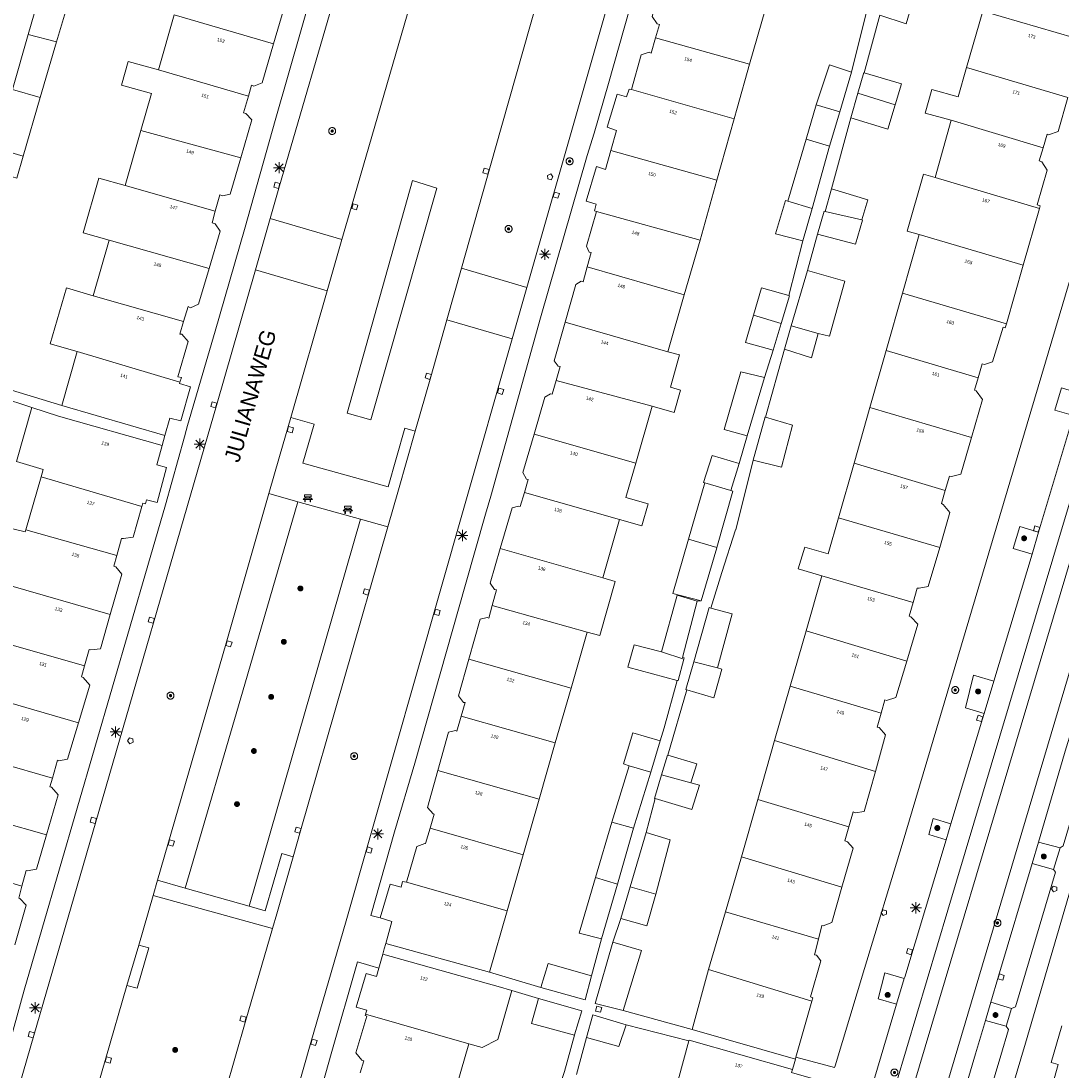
# Model space of a CAD drawing. Header units: metres. Extents: x 135779 to 137489, y 452643 to 455118.
# Tile 50 of 256: x 136502 to 136595, y 452871 to 452965. Entities that reach past the tile are written whole.
import ezdxf
from ezdxf.enums import TextEntityAlignment as Align

# ---------------------------------------------------------------- set-up
doc = ezdxf.new("R2010")
doc.units = ezdxf.units.M
for name, color, linetype, lineweight in [('KTop_BTD_Groenvoorziening', 62, 'Continuous', 13), ('KTop_BTD_Groenvoorziening_gras- en kruidachtigen', 62, 'Continuous', 13), ('KTop_NAR_Huisnummer (t)', 7, 'Continuous', 13), ('KTop_NAR_Huisnummer tijdelijk (t)', 7, 'Continuous', 13), ('KTop_OBW_Overig Plus', 1, 'Continuous', 13), ('KTop_ORL_Weg_Straatnaam (t)', 7, 'Continuous', 13), ('KTop_OTD_Open verharding', 15, 'Continuous', 13), ('KTop_PAL_Lichtmast', 40, 'Continuous', 13), ('KTop_PND_Grondvlaksituatie van BAG-pand [tachy]', 1, 'Continuous', 13), ('KTop_PND_Pandscheiding', 40, 'Continuous', 13), ('KTop_PUT_Brandkraan of -put', 1, 'Continuous', 13), ('KTop_PUT_Inspectie- of rioolput', 15, 'Continuous', 13), ('KTop_PUT_Kolk', 15, 'Continuous', 13), ('KTop_STM_Bank', 40, 'Continuous', 13), ('KTop_VGO_Boom', 92, 'Continuous', 13), ('KTop_WGD_Parkeervlak', 251, 'Continuous', 13), ('KTop_WGD_Rijbaan_Lokale weg', 251, 'Continuous', 13), ('KTop_WGD_Rijbaan_Lokale weg_fietsstrook', 40, 'Continuous', 13), ('KTop_WGD_Rijbaan_Lokale weg_verkeersdrempel', 40, 'Continuous', 13), ('KTop_WGD_Voetpad', 251, 'Continuous', 13), ('KTop_WGD_Voetpad_achterpad', 251, 'Continuous', 13)]:
    doc.layers.add(name, color=color, linetype=linetype, lineweight=lineweight)
doc.styles.add('Style-ROVU', font='ROVU.shx')
doc.styles.add('Style-ROVUCURSIEF', font='ROVUCURSIEF.shx')

# ---------------------------------------------------------------- blocks, each defined once
blk = doc.blocks.new('PAL_Lichtmast')
at = {"layer": 'KTop_PAL_Lichtmast'}
for p, q in [((-0.354, -0.354), (0.354, 0.354)), ((0.354, -0.354), (-0.354, 0.354)), ((0, -0.5), (0, 0.5)), ((-0.5, 0), (0.5, 0))]:
    blk.add_line(p, q, dxfattribs=at)
blk = doc.blocks.new('PUT_Brandkraan_of_-put')
at = {"layer": 'KTop_PUT_Brandkraan of -put'}
for p, q in [((-0.25, 0.034), (0, 0.25)), ((-0.158, -0.25), (-0.25, 0.034)), ((0, 0.25), (0.25, 0.033)), ((0.25, 0.033), (0.158, -0.25)), ((0.158, -0.25), (-0.158, -0.25))]:
    blk.add_line(p, q, dxfattribs=at)
blk = doc.blocks.new('PUT_Inspectie-_of_rioolput')
at = {"layer": 'KTop_PUT_Inspectie- of rioolput', "flags": 128}
for points in [[(0.31, 0), (0.308, 0.032), (0.303, 0.064), (0.294, 0.095), (0.283, 0.126), (0.268, 0.155), (0.25, 0.182), (0.23, 0.207), (0.207, 0.23), (0.182, 0.25), (0.154, 0.268), (0.126, 0.283), (0.095, 0.294), (0.064, 0.303), (0.032, 0.308), (0, 0.309), (-0.032, 0.308), (-0.064, 0.303), (-0.096, 0.294), (-0.126, 0.283), (-0.155, 0.268), (-0.182, 0.25), (-0.207, 0.23), (-0.23, 0.207), (-0.25, 0.182), (-0.268, 0.154), (-0.283, 0.126), (-0.294, 0.095), (-0.303, 0.064), (-0.308, 0.032), (-0.309, 0), (-0.308, -0.032), (-0.303, -0.064), (-0.294, -0.096), (-0.283, -0.126), (-0.268, -0.155), (-0.25, -0.182), (-0.23, -0.207), (-0.207, -0.23), (-0.182, -0.25), (-0.155, -0.268), (-0.126, -0.283), (-0.096, -0.294), (-0.064, -0.303), (-0.032, -0.308), (0, -0.309), (0.032, -0.308), (0.064, -0.303), (0.095, -0.294), (0.126, -0.283), (0.155, -0.268), (0.182, -0.25), (0.207, -0.23), (0.23, -0.207), (0.25, -0.182), (0.268, -0.155), (0.283, -0.126), (0.294, -0.096), (0.303, -0.064), (0.308, -0.032), (0.31, 0)], [(0.095, 0), (0.094, 0.009), (0.092, 0.019), (0.09, 0.029), (0.086, 0.038), (0.082, 0.047), (0.076, 0.055), (0.07, 0.063), (0.063, 0.07), (0.055, 0.076), (0.047, 0.082), (0.038, 0.086), (0.029, 0.09), (0.019, 0.092), (0.009, 0.094), (0, 0.094), (-0.01, 0.094), (-0.02, 0.092), (-0.029, 0.09), (-0.039, 0.086), (-0.048, 0.082), (-0.056, 0.076), (-0.064, 0.07), (-0.071, 0.063), (-0.077, 0.055), (-0.082, 0.047), (-0.087, 0.038), (-0.09, 0.029), (-0.093, 0.019), (-0.094, 0.009), (-0.095, 0), (-0.094, -0.01), (-0.093, -0.02), (-0.09, -0.029), (-0.087, -0.039), (-0.082, -0.048), (-0.077, -0.056), (-0.071, -0.064), (-0.064, -0.071), (-0.056, -0.077), (-0.047, -0.082), (-0.039, -0.087), (-0.029, -0.09), (-0.02, -0.093), (-0.01, -0.094), (0, -0.095), (0.009, -0.094), (0.019, -0.093), (0.029, -0.09), (0.038, -0.087), (0.047, -0.082), (0.055, -0.077), (0.063, -0.071), (0.07, -0.064), (0.076, -0.056), (0.082, -0.047), (0.086, -0.039), (0.09, -0.029), (0.092, -0.02), (0.094, -0.01), (0.095, 0)], [(0.035, 0), (0.034, 0.003), (0.034, 0.007), (0.033, 0.01), (0.031, 0.014), (0.03, 0.017), (0.028, 0.02), (0.026, 0.023), (0.023, 0.026), (0.02, 0.028), (0.017, 0.03), (0.014, 0.031), (0.01, 0.033), (0.007, 0.034), (0.003, 0.034), (0, 0.034), (-0.004, 0.034), (-0.007, 0.034), (-0.011, 0.033), (-0.014, 0.031), (-0.018, 0.03), (-0.021, 0.028), (-0.023, 0.026), (-0.026, 0.023), (-0.028, 0.02), (-0.03, 0.017), (-0.032, 0.014), (-0.033, 0.01), (-0.034, 0.007), (-0.035, 0.003), (-0.035, 0), (-0.035, -0.004), (-0.034, -0.007), (-0.033, -0.011), (-0.032, -0.014), (-0.03, -0.018), (-0.028, -0.021), (-0.026, -0.023), (-0.023, -0.026), (-0.021, -0.028), (-0.017, -0.03), (-0.014, -0.032), (-0.011, -0.033), (-0.007, -0.034), (-0.004, -0.035), (0, -0.035), (0.003, -0.035), (0.007, -0.034), (0.01, -0.033), (0.014, -0.032), (0.017, -0.03), (0.02, -0.028), (0.023, -0.026), (0.026, -0.023), (0.028, -0.021), (0.03, -0.017), (0.031, -0.014), (0.033, -0.011), (0.034, -0.007), (0.034, -0.004), (0.035, 0)], [(0.01, 0.02), (0.007, 0.02), (0.005, 0.021), (0.003, 0.022), (0.001, 0.022), (-0.001, 0.022), (-0.004, 0.022), (-0.006, 0.021), (-0.008, 0.02), (-0.01, 0.019), (-0.012, 0.018), (-0.014, 0.017), (-0.016, 0.015), (-0.017, 0.013), (-0.019, 0.012), (-0.02, 0.009), (-0.021, 0.007), (-0.022, 0.005), (-0.022, 0.003), (-0.022, 0.001), (-0.022, -0.001), (-0.022, -0.004), (-0.022, -0.006), (-0.021, -0.008), (-0.02, -0.01), (-0.019, -0.012), (-0.017, -0.014), (-0.016, -0.016), (-0.014, -0.017), (-0.012, -0.019), (-0.01, -0.02), (-0.008, -0.021), (-0.006, -0.022), (-0.003, -0.022), (-0.001, -0.022), (0.001, -0.022), (0.003, -0.022), (0.005, -0.022), (0.008, -0.021), (0.01, -0.02), (0.012, -0.019), (0.014, -0.017), (0.015, -0.016), (0.017, -0.014), (0.018, -0.012), (0.02, -0.01), (0.02, -0.008), (0.021, -0.006), (0.022, -0.003), (0.022, -0.001), (0.022, 0.001), (0.022, 0.003), (0.021, 0.005), (0.02, 0.008), (0.019, 0.01), (0.018, 0.012), (0.017, 0.014), (0.015, 0.015), (0.013, 0.017), (0.012, 0.018), (0.01, 0.02)]]:
    blk.add_lwpolyline(points, dxfattribs=at)
blk = doc.blocks.new('PUT_Kolk')
at = {"layer": 'KTop_PUT_Kolk', "flags": 128}
blk.add_lwpolyline([(0.225, -0.225), (0.225, 0.225), (-0.225, 0.225), (-0.225, -0.225), (0.225, -0.225)], dxfattribs=at)
blk = doc.blocks.new('STM_Bank')
at = {"layer": 'KTop_STM_Bank'}
for p, q in [((-0.416, -0.089), (-0.298, 0.019)), ((-0.298, 0.314), (0.298, 0.314)), ((-0.298, 0.143), (-0.298, 0.314)), ((-0.2, 0.143), (-0.298, 0.143)), ((-0.298, 0.019), (-0.2, 0.019)), ((-0.2, 0.019), (-0.2, 0.143)), ((0.157, 0.143), (-0.154, 0.143)), ((-0.154, 0.143), (-0.154, 0.019)), ((-0.154, 0.019), (0.157, 0.019)), ((0.157, 0.019), (0.157, 0.143)), ((0.298, 0.143), (0.203, 0.143)), ((0.203, 0.143), (0.203, 0.019)), ((0.203, 0.019), (0.298, 0.019)), ((0.298, 0.314), (0.298, 0.143)), ((0.298, 0.019), (0.416, -0.089)), ((-0.259, -0.089), (-0.416, -0.089)), ((-0.259, -0.315), (-0.259, -0.089)), ((-0.213, -0.315), (-0.259, -0.315)), ((0.216, -0.089), (-0.213, -0.089)), ((-0.213, -0.089), (-0.213, -0.315)), ((0.216, -0.305), (0.216, -0.089)), ((0.259, -0.305), (0.216, -0.305)), ((0.416, -0.089), (0.259, -0.089)), ((0.259, -0.089), (0.259, -0.305))]:
    blk.add_line(p, q, dxfattribs=at)
blk = doc.blocks.new('VGO_Boom')
at = {"layer": 'KTop_VGO_Boom', "flags": 128}
for points in [[(0.215, 0), (0.214, 0.022), (0.21, 0.045), (0.204, 0.066), (0.196, 0.087), (0.186, 0.108), (0.174, 0.126), (0.16, 0.144), (0.144, 0.16), (0.126, 0.174), (0.107, 0.186), (0.087, 0.196), (0.066, 0.204), (0.045, 0.21), (0.022, 0.214), (-0.001, 0.215), (-0.023, 0.214), (-0.045, 0.21), (-0.067, 0.204), (-0.088, 0.196), (-0.108, 0.186), (-0.127, 0.174), (-0.144, 0.16), (-0.16, 0.144), (-0.174, 0.126), (-0.187, 0.107), (-0.197, 0.087), (-0.205, 0.066), (-0.211, 0.045), (-0.214, 0.022), (-0.215, -0.001), (-0.214, -0.023), (-0.211, -0.045), (-0.205, -0.067), (-0.197, -0.088), (-0.187, -0.108), (-0.174, -0.127), (-0.16, -0.144), (-0.144, -0.16), (-0.127, -0.174), (-0.108, -0.187), (-0.088, -0.197), (-0.067, -0.205), (-0.045, -0.211), (-0.023, -0.214), (0, -0.215), (0.022, -0.214), (0.045, -0.211), (0.066, -0.205), (0.087, -0.197), (0.108, -0.187), (0.126, -0.174), (0.144, -0.16), (0.16, -0.144), (0.174, -0.127), (0.186, -0.108), (0.196, -0.088), (0.204, -0.067), (0.21, -0.045), (0.214, -0.023), (0.215, -0.001)], [(0.155, 0), (0.154, 0.016), (0.152, 0.032), (0.147, 0.048), (0.142, 0.063), (0.134, 0.078), (0.125, 0.091), (0.115, 0.104), (0.104, 0.115), (0.091, 0.125), (0.077, 0.134), (0.063, 0.142), (0.048, 0.147), (0.032, 0.152), (0.016, 0.154), (-0.001, 0.155), (-0.017, 0.154), (-0.033, 0.152), (-0.048, 0.147), (-0.064, 0.142), (-0.078, 0.134), (-0.092, 0.125), (-0.104, 0.115), (-0.116, 0.104), (-0.126, 0.091), (-0.135, 0.077), (-0.142, 0.063), (-0.148, 0.048), (-0.152, 0.032), (-0.155, 0.016), (-0.155, -0.001), (-0.155, -0.017), (-0.152, -0.033), (-0.148, -0.048), (-0.142, -0.064), (-0.135, -0.078), (-0.126, -0.092), (-0.116, -0.104), (-0.104, -0.116), (-0.092, -0.126), (-0.078, -0.135), (-0.064, -0.142), (-0.048, -0.148), (-0.033, -0.152), (-0.017, -0.155), (0, -0.155), (0.016, -0.155), (0.032, -0.152), (0.048, -0.148), (0.063, -0.142), (0.078, -0.135), (0.091, -0.126), (0.104, -0.116), (0.115, -0.104), (0.125, -0.092), (0.134, -0.078), (0.142, -0.064), (0.147, -0.048), (0.152, -0.033), (0.154, -0.017), (0.155, -0.001)], [(0.095, 0), (0.094, 0.01), (0.093, 0.02), (0.09, 0.029), (0.087, 0.039), (0.082, 0.048), (0.077, 0.056), (0.071, 0.064), (0.064, 0.071), (0.056, 0.077), (0.047, 0.082), (0.039, 0.087), (0.029, 0.09), (0.02, 0.093), (0.01, 0.094), (-0.001, 0.095), (-0.01, 0.094), (-0.02, 0.093), (-0.03, 0.09), (-0.039, 0.087), (-0.048, 0.082), (-0.056, 0.077), (-0.064, 0.071), (-0.071, 0.064), (-0.077, 0.056), (-0.083, 0.047), (-0.087, 0.039), (-0.091, 0.029), (-0.093, 0.02), (-0.095, 0.01), (-0.095, -0.001), (-0.095, -0.01), (-0.093, -0.02), (-0.091, -0.03), (-0.087, -0.039), (-0.083, -0.048), (-0.077, -0.056), (-0.071, -0.064), (-0.064, -0.071), (-0.056, -0.077), (-0.048, -0.083), (-0.039, -0.087), (-0.03, -0.091), (-0.02, -0.093), (-0.01, -0.095), (0, -0.095), (0.01, -0.095), (0.02, -0.093), (0.029, -0.091), (0.039, -0.087), (0.048, -0.083), (0.056, -0.077), (0.064, -0.071), (0.071, -0.064), (0.077, -0.056), (0.082, -0.048), (0.087, -0.039), (0.09, -0.03), (0.093, -0.02), (0.094, -0.01), (0.095, -0.001)], [(0.035, 0), (0.035, 0.004), (0.034, 0.007), (0.033, 0.011), (0.032, 0.014), (0.03, 0.018), (0.028, 0.021), (0.026, 0.023), (0.023, 0.026), (0.021, 0.028), (0.017, 0.03), (0.014, 0.032), (0.011, 0.033), (0.007, 0.034), (0.004, 0.035), (-0.001, 0.035), (-0.004, 0.035), (-0.008, 0.034), (-0.011, 0.033), (-0.015, 0.032), (-0.018, 0.03), (-0.021, 0.028), (-0.024, 0.026), (-0.027, 0.023), (-0.029, 0.021), (-0.031, 0.017), (-0.032, 0.014), (-0.034, 0.011), (-0.035, 0.007), (-0.035, 0.004), (-0.035, -0.001), (-0.035, -0.004), (-0.035, -0.008), (-0.034, -0.011), (-0.032, -0.015), (-0.031, -0.018), (-0.029, -0.021), (-0.027, -0.024), (-0.024, -0.027), (-0.021, -0.029), (-0.018, -0.031), (-0.015, -0.032), (-0.011, -0.034), (-0.008, -0.035), (-0.004, -0.035), (0, -0.035), (0.004, -0.035), (0.007, -0.035), (0.011, -0.034), (0.014, -0.032), (0.018, -0.031), (0.021, -0.029), (0.023, -0.027), (0.026, -0.024), (0.028, -0.021), (0.03, -0.018), (0.032, -0.015), (0.033, -0.011), (0.034, -0.008), (0.035, -0.004), (0.035, 0)]]:
    blk.add_lwpolyline(points, dxfattribs=at)

msp = doc.modelspace()

# ---------------------------------------------------------------- linework, layer by layer
at = {"layer": 'KTop_BTD_Groenvoorziening', "flags": 128}
msp.add_lwpolyline([(136533.187, 452929.016), (136531.082, 452929.595), (136536.922, 452950.384), (136539.08, 452949.7), (136533.187, 452929.016)], dxfattribs=at)
at = {"layer": 'KTop_BTD_Groenvoorziening_gras- en kruidachtigen', "flags": 128}
for points in [[(136516.61, 452887.219), (136521.942, 452905.407), (136526.663, 452921.702)], [(136532.266, 452920.135), (136522.336, 452885.601)]]:
    msp.add_lwpolyline(points, dxfattribs=at)
at = {"layer": 'KTop_OBW_Overig Plus', "flags": 128}
for points in [[(136576.099, 452960.053), (136574.143, 452960.7), (136572.957, 452957.113)], [(136575.077, 452956.49), (136576.099, 452960.053)]]:
    msp.add_lwpolyline(points, dxfattribs=at)
at = {"layer": 'KTop_OTD_Open verharding', "flags": 128}
msp.add_lwpolyline([(136512.469, 452882.134), (136513.381, 452881.869), (136512.333, 452878.268), (136511.422, 452878.533)], dxfattribs=at)
at = {"layer": 'KTop_PND_Grondvlaksituatie van BAG-pand [tachy]', "flags": 128}
for points in [[(136503.994, 452968.23), (136503.121, 452965.241), (136502.601, 452963.414)], [(136505.139, 452962.747), (136506.563, 452967.523), (136503.994, 452968.23)], [(136559.259, 452968.299), (136558.299, 452965.008), (136558.773, 452964.364), (136558.953, 452964.305), (136558.61, 452963.114)], [(136524.514, 452962.558), (136525.435, 452965.707), (136524.857, 452966.302), (136524.692, 452966.351), (136525.075, 452967.666)], [(136578.65, 452965.116), (136580.978, 452964.359), (136581.912, 452967.517)], [(136567.017, 452960.762), (136568.419, 452965.69)], [(136587.821, 452965.481), (136586.387, 452960.463)], [(136515.644, 452965.159), (136514.231, 452960.258)], [(136502.601, 452963.414), (136501.203, 452958.505)], [(136503.659, 452957.784), (136505.139, 452962.747)], [(136522.259, 452957.905), (136522.543, 452958.877), (136522.738, 452958.799), (136523.494, 452959.074), (136524.514, 452962.558)], [(136558.61, 452963.114), (136558.214, 452961.743), (136558.043, 452961.827), (136557.337, 452961.577), (136556.477, 452958.484)], [(136514.231, 452960.258), (136511.541, 452960.997), (136510.931, 452958.884), (136513.622, 452958.144), (136512.671, 452954.846)], [(136565.632, 452955.883), (136565.897, 452956.828), (136567.017, 452960.762)], [(136577.226, 452959.993), (136577.197, 452960.002), (136576.677, 452958.164)], [(136579.996, 452957.113), (136580.571, 452958.991), (136577.226, 452959.993)], [(136586.387, 452960.463), (136585.635, 452957.831), (136583.295, 452958.487), (136582.691, 452956.372), (136585.015, 452955.757)], [(136521.575, 452952.387), (136522.561, 452955.796), (136522.023, 452956.358), (136521.818, 452956.397), (136522.259, 452957.905)], [(136556.477, 452958.484), (136556.247, 452958.528), (136556.028, 452957.831), (136555.183, 452958.065), (136554.302, 452955.122), (136555.122, 452954.847), (136554.626, 452953.052)], [(136576.677, 452958.164), (136576.051, 452955.951)], [(136502.15, 452952.551), (136503.659, 452957.784)], [(136572.957, 452957.113), (136572.059, 452954.048)], [(136575.077, 452956.49), (136572.957, 452957.113)], [(136576.051, 452955.951), (136579.339, 452954.966), (136579.996, 452957.113)], [(136593.211, 452953.278), (136593.57, 452954.494), (136593.697, 452954.451), (136594.562, 452954.744), (136595.414, 452957.787)], [(136574.144, 452953.422), (136575.077, 452956.49)], [(136564.093, 452950.4), (136565.632, 452955.883)], [(136585.015, 452955.757), (136583.574, 452950.637)], [(136512.671, 452954.846), (136511.248, 452949.911)], [(136572.059, 452954.048), (136570.439, 452948.516)], [(136572.587, 452947.875), (136574.144, 452953.422)], [(136592.899, 452947.883), (136592.965, 452948.111), (136592.687, 452948.191), (136593.567, 452951.297), (136593.091, 452952.047), (136592.867, 452952.115), (136593.211, 452953.278)], [(136499.151, 452951.296), (136500, 452951.05), (136501.585, 452950.592), (136502.15, 452952.551)], [(136519.308, 452947.636), (136519.716, 452949.103), (136519.936, 452949.01), (136520.643, 452949.16), (136521.575, 452952.387)], [(136554.626, 452953.052), (136554.16, 452951.363), (136553.335, 452951.618), (136552.41, 452948.53), (136553.32, 452948.255), (136553.165, 452947.66), (136553.345, 452947.595)], [(136511.248, 452949.911), (136508.912, 452950.585), (136507.505, 452945.706), (136509.841, 452945.032)], [(136562.587, 452945.034), (136564.093, 452950.4)], [(136583.574, 452950.637), (136582.539, 452950.932), (136581.087, 452945.84), (136582.14, 452945.54)], [(136574.331, 452949.615), (136573.765, 452947.615)], [(136577.031, 452946.864), (136577.562, 452948.653), (136574.331, 452949.615)], [(136570.439, 452948.516), (136570.228, 452948.572), (136569.312, 452945.609), (136571.777, 452944.991)], [(136518.759, 452942.523), (136519.742, 452945.841), (136519.303, 452946.497), (136519.016, 452946.586), (136519.308, 452947.636)], [(136553.345, 452947.595), (136552.457, 452944.498), (136552.689, 452943.985), (136552.862, 452943.947), (136552.516, 452942.654)], [(136571.777, 452944.991), (136572.587, 452947.875)], [(136573.765, 452947.615), (136573.669, 452947.642), (136573.084, 452945.575)], [(136591.439, 452942.803), (136592.899, 452947.883)], [(136573.084, 452945.575), (136576.457, 452944.681), (136577.098, 452946.845), (136577.031, 452946.864)], [(136509.841, 452945.032), (136508.414, 452940.084)], [(136561.182, 452940.161), (136562.587, 452945.034)], [(136582.14, 452945.54), (136580.669, 452940.307)], [(136516.478, 452937.777), (136516.873, 452939.129), (136517.098, 452939.02), (136517.814, 452939.335), (136518.759, 452942.523)], [(136552.516, 452942.654), (136552.162, 452941.33), (136551.978, 452941.394), (136551.508, 452941.101), (136550.545, 452937.712)], [(136572.175, 452942.339), (136570.73, 452937.401)], [(136573.138, 452936.72), (136574.153, 452936.463), (136575.509, 452941.38), (136572.175, 452942.339)], [(136589.936, 452937.571), (136591.439, 452942.803)], [(136508.414, 452940.084), (136506.012, 452940.777), (136504.575, 452935.793), (136506.977, 452935.1)], [(136559.715, 452935.079), (136561.182, 452940.161)], [(136570.522, 452940.097), (136568.078, 452940.78), (136567.356, 452938.351)], [(136569.834, 452937.615), (136570.571, 452940.083), (136570.522, 452940.097)], [(136580.669, 452940.307), (136579.209, 452935.199)], [(136567.356, 452938.351), (136566.635, 452935.922), (136569.12, 452935.227)], [(136516.154, 452932.374), (136516.277, 452932.794), (136515.972, 452932.847), (136516.881, 452935.989), (136516.322, 452936.644), (136516.153, 452936.663), (136516.478, 452937.777)], [(136550.545, 452937.712), (136549.568, 452934.271), (136549.915, 452933.798), (136550.105, 452933.759), (136549.751, 452932.526)], [(136569.12, 452935.227), (136569.834, 452937.615)], [(136570.73, 452937.401), (136570.128, 452935.305)], [(136587.404, 452932.763), (136587.772, 452934.011), (136587.989, 452933.943), (136588.713, 452934.183), (136589.658, 452937.28), (136589.837, 452937.228), (136589.936, 452937.571)], [(136570.128, 452935.305), (136572.552, 452934.556), (136573.138, 452936.72)], [(136506.977, 452935.1), (136505.592, 452930.297)], [(136558.312, 452930.217), (136560.279, 452929.674), (136560.853, 452931.663), (136559.943, 452931.914), (136560.739, 452934.796), (136559.715, 452935.079)], [(136579.209, 452935.199), (136577.754, 452930.113)], [(136568.339, 452932.777), (136566.219, 452933.285), (136564.728, 452928.143), (136566.803, 452927.584)], [(136566.803, 452927.584), (136568.339, 452932.777)], [(136586.822, 452927.442), (136587.807, 452930.836), (136587.233, 452931.6), (136587.078, 452931.654), (136587.404, 452932.763)], [(136514.804, 452927.611), (136515.237, 452929.164), (136516.221, 452928.93), (136517.106, 452931.954), (136516.121, 452932.263), (136516.154, 452932.374)], [(136549.751, 452932.526), (136549.395, 452931.288), (136549.245, 452931.332), (136548.719, 452931.028), (136547.765, 452927.724)], [(136502.936, 452930.109), (136501.545, 452925.282), (136503.947, 452924.59), (136503.75, 452923.907)], [(136514.557, 452926.724), (136505.318, 452929.347), (136502.936, 452930.109)], [(136505.592, 452930.297), (136514.804, 452927.611)], [(136556.847, 452925.131), (136558.312, 452930.217)], [(136577.754, 452930.113), (136576.336, 452925.154)], [(136568.426, 452929.253), (136568.394, 452929.263), (136567.322, 452925.422)], [(136567.322, 452925.422), (136569.867, 452924.79), (136570.835, 452928.541), (136568.426, 452929.253)], [(136547.765, 452927.724), (136546.778, 452924.304), (136547.107, 452923.724), (136547.249, 452923.679), (136546.901, 452922.531)], [(136584.481, 452922.713), (136584.848, 452923.991), (136585.029, 452923.937), (136585.868, 452924.159), (136586.822, 452927.442)], [(136512.762, 452921.28), (136512.843, 452921.567), (136513.062, 452921.502), (136513.156, 452921.882), (136514.103, 452921.638), (136514.961, 452924.749), (136514.077, 452924.998), (136514.557, 452926.724)], [(136555.399, 452920.107), (136557.397, 452919.537), (136557.961, 452921.512), (136555.969, 452922.086), (136556.847, 452925.131)], [(136566.082, 452925.117), (136563.669, 452925.812), (136562.909, 452923.407), (136563.004, 452923.378)], [(136565.328, 452922.71), (136566.082, 452925.117)], [(136576.336, 452925.154), (136574.94, 452920.272)], [(136503.75, 452923.907), (136502.391, 452919.197)], [(136563.004, 452923.378), (136561.559, 452918.362)], [(136546.901, 452922.531), (136546.518, 452921.271), (136546.375, 452921.313), (136545.812, 452921.144), (136544.752, 452917.525)], [(136564.095, 452917.605), (136565.524, 452922.655), (136565.328, 452922.71)], [(136583.982, 452917.62), (136584.891, 452920.73), (136584.303, 452921.444), (136584.147, 452921.553), (136584.481, 452922.713)], [(136510.512, 452916.887), (136510.932, 452918.421), (136511.097, 452918.417), (136511.986, 452918.546), (136512.762, 452921.28)], [(136502.391, 452919.197), (136502.337, 452919.009), (136501.221, 452919.271), (136500, 452919.636), (136499.796, 452919.697), (136498.52, 452915.427), (136500, 452914.985), (136500.963, 452914.699), (136500.835, 452914.256)], [(136553.898, 452914.899), (136555.399, 452920.107)], [(136574.94, 452920.272), (136574.014, 452917.034), (136571.931, 452917.63), (136571.358, 452915.703), (136573.458, 452915.089)], [(136561.559, 452918.362), (136560.156, 452913.519), (136562.686, 452912.862)], [(136562.686, 452912.862), (136564.09, 452917.588), (136564.095, 452917.605)], [(136581.602, 452912.716), (136581.967, 452913.983), (136582.158, 452913.98), (136582.962, 452914.131), (136583.982, 452917.62)], [(136509.93, 452911.634), (136510.949, 452915.248), (136510.425, 452915.9), (136510.254, 452915.944), (136510.512, 452916.887)], [(136544.752, 452917.525), (136543.848, 452914.437), (136544.237, 452913.859), (136544.421, 452913.835), (136544.041, 452912.444)], [(136552.505, 452910.057), (136553.633, 452909.759), (136555.021, 452914.576), (136553.898, 452914.899)], [(136573.458, 452915.089), (136572.05, 452910.167)], [(136562.345, 452912.816), (136560.538, 452913.363), (136559.139, 452908.305)], [(136544.041, 452912.444), (136543.733, 452911.314), (136543.568, 452911.373), (136542.955, 452911.213), (136541.95, 452907.654)], [(136561.147, 452907.646), (136561.178, 452907.76), (136561.031, 452907.8), (136562.345, 452912.816)], [(136563.546, 452912.214), (136563.406, 452912.252), (136562.021, 452907.398)], [(136564.138, 452906.862), (136565.454, 452911.694), (136563.546, 452912.214)], [(136581.043, 452907.468), (136582.025, 452910.782), (136581.407, 452911.426), (136581.246, 452911.479), (136581.602, 452912.716)], [(136507.638, 452907.053), (136508.057, 452908.51), (136508.207, 452908.471), (136509.067, 452908.576), (136509.93, 452911.634)], [(136551.07, 452905.063), (136552.505, 452910.057)], [(136572.05, 452910.167), (136570.644, 452905.252)], [(136559.139, 452908.305), (136556.706, 452908.931), (136556.152, 452906.926), (136560.552, 452905.752)], [(136541.95, 452907.654), (136541.025, 452904.379), (136541.479, 452903.782), (136541.609, 452903.783), (136541.264, 452902.57)], [(136560.552, 452905.752), (136560.626, 452905.732), (136561.147, 452907.646)], [(136562.021, 452907.398), (136561.319, 452904.938), (136561.417, 452904.909)], [(136578.758, 452902.813), (136579.093, 452904.013), (136579.246, 452903.958), (136580.081, 452904.217), (136581.043, 452907.468)], [(136507.101, 452901.975), (136508.117, 452905.34), (136507.497, 452906.002), (136507.352, 452906.061), (136507.638, 452907.053)], [(136561.417, 452904.909), (136563.822, 452904.208), (136564.52, 452906.765), (136564.138, 452906.862)], [(136549.662, 452900.165), (136551.07, 452905.063)], [(136570.644, 452905.252), (136569.248, 452900.373)], [(136541.264, 452902.57), (136540.879, 452901.216), (136540.749, 452901.28), (136540.137, 452901.146), (136539.183, 452897.721)], [(136578.238, 452897.612), (136579.146, 452900.896), (136578.583, 452901.545), (136578.408, 452901.566), (136578.758, 452902.813)], [(136504.766, 452897.037), (136505.217, 452898.626), (136505.338, 452898.576), (136506.117, 452898.716), (136507.101, 452901.975)], [(136559.028, 452900.345), (136556.578, 452901.086), (136555.758, 452898.294), (136556.262, 452898.141)], [(136548.222, 452895.153), (136549.662, 452900.165)], [(136558.208, 452897.553), (136559.028, 452900.345)], [(136569.248, 452900.373), (136567.744, 452895.115)], [(136559.716, 452899.074), (136559.678, 452899.085), (136559.147, 452897.335)], [(136561.773, 452896.623), (136562.289, 452898.309), (136559.716, 452899.074)], [(136556.262, 452898.141), (136554.706, 452893.109)], [(136504.239, 452891.954), (136505.292, 452895.527), (136504.677, 452896.228), (136504.547, 452896.267), (136504.766, 452897.037)], [(136539.183, 452897.721), (136538.256, 452894.394), (136538.746, 452893.849), (136538.845, 452893.805), (136538.488, 452892.571)], [(136556.659, 452892.576), (136558.208, 452897.553)], [(136559.147, 452897.335), (136558.506, 452895.22), (136558.572, 452895.2)], [(136575.881, 452892.669), (136576.264, 452894.006), (136576.449, 452893.928), (136577.252, 452894.049), (136578.238, 452897.612)], [(136558.572, 452895.2), (136561.863, 452894.228), (136562.526, 452896.388), (136561.773, 452896.623)], [(136546.793, 452890.178), (136548.222, 452895.153)], [(136567.744, 452895.115), (136566.284, 452890.01)], [(136538.488, 452892.571), (136538.088, 452891.183), (136538.021, 452891.189), (136537.289, 452890.939), (136536.364, 452887.747)], [(136554.706, 452893.109), (136553.246, 452888.154)], [(136555.205, 452887.577), (136556.659, 452892.576)], [(136575.254, 452887.294), (136576.247, 452890.767), (136575.761, 452891.347), (136575.525, 452891.425), (136575.881, 452892.669)], [(136502.042, 452887.398), (136502.413, 452888.779), (136502.523, 452888.762), (136503.342, 452888.906), (136504.239, 452891.954)], [(136557.77, 452892.166), (136556.352, 452887.319)], [(136558.637, 452886.67), (136559.934, 452891.523), (136557.77, 452892.166)], [(136545.361, 452885.192), (136546.793, 452890.178)], [(136566.284, 452890.01), (136564.854, 452885.099)], [(136536.364, 452887.747), (136536.034, 452887.815), (136535.888, 452887.304), (136534.928, 452887.562), (136534.025, 452884.552)], [(136553.246, 452888.154), (136551.786, 452883.199), (136553.782, 452882.683)], [(136553.782, 452882.683), (136555.205, 452887.577)], [(136501.395, 452882.143), (136502.434, 452885.705), (136501.863, 452886.283), (136501.753, 452886.317), (136502.042, 452887.398)], [(136556.352, 452887.319), (136555.528, 452884.502)], [(136555.528, 452884.502), (136557.835, 452883.846), (136558.637, 452886.67)], [(136573.158, 452882.658), (136573.468, 452883.862), (136573.578, 452883.832), (136574.354, 452884.147), (136575.254, 452887.294)], [(136543.789, 452879.721), (136545.361, 452885.192)], [(136564.854, 452885.099), (136563.351, 452879.95)], [(136534.025, 452884.552), (136535.055, 452884.219), (136534.532, 452882.265)], [(136534.532, 452882.265), (136543.786, 452879.711), (136543.789, 452879.721)], [(136554.811, 452882.391), (136553.231, 452876.911), (136555.733, 452876.283)], [(136555.733, 452876.283), (136556.167, 452877.757), (136557.364, 452881.651), (136554.811, 452882.391)], [(136572.58, 452877.113), (136572.672, 452877.434), (136572.453, 452877.496), (136573.377, 452880.733), (136572.988, 452881.23), (136572.798, 452881.261), (136573.158, 452882.658)], [(136534.255, 452881.302), (136533.904, 452880.082)], [(136545.786, 452878.067), (136544.57, 452878.418), (136543.504, 452878.729), (136534.255, 452881.302)], [(136533.904, 452880.082), (136533.685, 452879.318), (136532.765, 452879.583), (136531.897, 452876.58), (136532.826, 452876.331), (136532.715, 452875.947)], [(136552.883, 452879.394), (136549.025, 452880.489), (136548.374, 452878.335)], [(136548.374, 452878.335), (136552.326, 452877.252), (136552.883, 452879.394)], [(136563.351, 452879.95), (136561.873, 452874.587)], [(136541.944, 452873.325), (136543.134, 452872.981), (136544.528, 452873.712), (136545.786, 452878.067)], [(136548.155, 452877.369), (136547.532, 452875.126), (136551.365, 452874.083)], [(136551.365, 452874.083), (136551.375, 452874.11), (136552.034, 452876.257), (136548.155, 452877.369)], [(136571.154, 452872.13), (136572.58, 452877.113)], [(136532.715, 452875.947), (136532.687, 452875.849), (136532.837, 452875.78), (136531.842, 452872.496), (136532.381, 452871.855), (136532.572, 452871.801), (136532.235, 452870.712)], [(136555.977, 452875.018), (136553.016, 452875.899), (136552.462, 452873.866)], [(136552.462, 452873.866), (136555.344, 452873.081), (136555.977, 452875.018)], [(136561.873, 452874.587), (136571.102, 452871.947)], [(136594.898, 452874.914), (136593.942, 452871.653), (136594.576, 452871.468), (136594.197, 452870.186), (136594.056, 452869.706), (136593.421, 452869.894), (136593.374, 452869.733)], [(136561.596, 452873.581), (136560.143, 452868.313)], [(136570.838, 452871.024), (136561.615, 452873.651), (136561.596, 452873.581)], [(136540.517, 452868.383), (136541.944, 452873.325)], [(136571.102, 452871.947), (136571.154, 452872.13)], [(136570.761, 452870.754), (136570.838, 452871.024)]]:
    msp.add_lwpolyline(points, dxfattribs=at)
at = {"layer": 'KTop_PND_Pandscheiding', "flags": 128}
for points in [[(136587.821, 452965.481), (136596.005, 452963.091)], [(136515.644, 452965.159), (136524.514, 452962.558)], [(136502.601, 452963.414), (136505.139, 452962.747)], [(136567.017, 452960.762), (136558.61, 452963.114)], [(136522.259, 452957.905), (136514.231, 452960.258)], [(136586.387, 452960.463), (136595.414, 452957.787)], [(136503.659, 452957.784), (136501.203, 452958.505)], [(136556.477, 452958.484), (136565.632, 452955.883)], [(136579.996, 452957.113), (136576.677, 452958.164)], [(136585.015, 452955.757), (136593.211, 452953.278)], [(136512.671, 452954.846), (136521.575, 452952.387)], [(136502.15, 452952.551), (136500, 452953.157), (136499.705, 452953.241)], [(136572.059, 452954.048), (136574.144, 452953.422)], [(136554.626, 452953.052), (136564.093, 452950.4)], [(136583.574, 452950.637), (136592.899, 452947.883)], [(136511.248, 452949.911), (136519.308, 452947.636)], [(136572.587, 452947.875), (136570.439, 452948.516)], [(136562.587, 452945.034), (136553.345, 452947.595)], [(136577.031, 452946.864), (136573.765, 452947.615)], [(136518.759, 452942.523), (136509.841, 452945.032)], [(136591.439, 452942.803), (136582.14, 452945.54)], [(136552.516, 452942.654), (136561.182, 452940.161)], [(136516.478, 452937.777), (136508.414, 452940.084)], [(136580.669, 452940.307), (136589.936, 452937.571)], [(136569.834, 452937.615), (136567.356, 452938.351)], [(136550.545, 452937.712), (136559.715, 452935.079)], [(136573.138, 452936.72), (136570.73, 452937.401)], [(136506.977, 452935.1), (136516.154, 452932.374)], [(136587.404, 452932.763), (136579.209, 452935.199)], [(136558.312, 452930.217), (136549.751, 452932.526)], [(136577.754, 452930.113), (136586.822, 452927.442)], [(136547.765, 452927.724), (136556.847, 452925.131)], [(136584.481, 452922.713), (136576.336, 452925.154)], [(136503.75, 452923.907), (136512.762, 452921.28)], [(136565.328, 452922.71), (136563.004, 452923.378)], [(136555.399, 452920.107), (136546.901, 452922.531)], [(136574.94, 452920.272), (136583.982, 452917.62)], [(136510.512, 452916.887), (136502.391, 452919.197)], [(136564.095, 452917.605), (136561.559, 452918.362)], [(136544.752, 452917.525), (136553.898, 452914.899)], [(136581.602, 452912.716), (136573.458, 452915.089)], [(136509.93, 452911.634), (136500.835, 452914.256)], [(136552.505, 452910.057), (136544.041, 452912.444)], [(136572.05, 452910.167), (136581.043, 452907.468)], [(136499.432, 452909.394), (136500, 452909.232), (136507.638, 452907.053)], [(136561.147, 452907.646), (136559.139, 452908.305)], [(136551.07, 452905.063), (136541.95, 452907.654)], [(136562.021, 452907.398), (136564.138, 452906.862)], [(136507.101, 452901.975), (136500, 452904.028), (136498.032, 452904.597)], [(136578.758, 452902.813), (136570.644, 452905.252)], [(136549.662, 452900.165), (136541.264, 452902.57)], [(136578.238, 452897.612), (136569.248, 452900.373)], [(136496.534, 452899.39), (136500, 452898.399), (136504.766, 452897.037)], [(136558.208, 452897.553), (136556.262, 452898.141)], [(136539.183, 452897.721), (136548.222, 452895.153)], [(136559.147, 452897.335), (136561.773, 452896.623)], [(136567.744, 452895.115), (136575.881, 452892.669)], [(136504.239, 452891.954), (136500, 452893.17), (136495.145, 452894.562)], [(136546.793, 452890.178), (136538.488, 452892.571)], [(136554.706, 452893.109), (136556.659, 452892.576)], [(136493.77, 452889.78), (136500, 452887.992), (136502.042, 452887.398)], [(136566.284, 452890.01), (136575.254, 452887.294)], [(136536.364, 452887.747), (136545.361, 452885.192)], [(136553.246, 452888.154), (136555.205, 452887.577)], [(136558.637, 452886.67), (136556.352, 452887.319)], [(136573.158, 452882.658), (136564.854, 452885.099)], [(136572.58, 452877.113), (136563.351, 452879.95)], [(136532.715, 452875.947), (136541.944, 452873.325)]]:
    msp.add_lwpolyline(points, dxfattribs=at)
at = {"layer": 'KTop_WGD_Parkeervlak', "flags": 128}
for points in [[(136570.344, 452836.939), (136577.114, 452859.76), (136580.103, 452869.775), (136584.716, 452885.236), (136594.868, 452919.183), (136602.614, 452945.007), (136605.297, 452954.092)], [(136592.226, 452917.029), (136592.816, 452918.994)], [(136587.954, 452902.81), (136588.821, 452905.694)], [(136596.037, 452902.208), (136595.289, 452899.729), (136592.805, 452891.306)], [(136584.556, 452891.532), (136584.982, 452892.946)], [(136594.732, 452890.815), (136592.805, 452891.306)], [(136592.25, 452889.412), (136589.229, 452879.343), (136588.547, 452877.028)], [(136592.25, 452889.412), (136594.147, 452888.886)], [(136580.137, 452876.843), (136580.818, 452879.131)], [(136590.387, 452876.471), (136588.547, 452877.028)], [(136588.086, 452875.383), (136587.181, 452872.435), (136585.892, 452868.089), (136583.38, 452859.624), (136581.026, 452851.534)], [(136588.086, 452875.383), (136589.917, 452874.893)]]:
    msp.add_lwpolyline(points, dxfattribs=at)
at = {"layer": 'KTop_WGD_Rijbaan_Lokale weg', "flags": 128}
for points in [[(136542.939, 453011.341), (136540.706, 453003.687), (136539.66, 453000), (136536.514, 452989.433), (136530.546, 452968.799), (136525.038, 452949.88), (136524.204, 452946.975)], [(136547.13, 452940.828), (136556.762, 452974.566), (136560.29, 452987.049), (136564.275, 453000), (136567.573, 453011.478)], [(136538.251, 452971.547), (136536.964, 452967.018), (136531.462, 452948.049), (136530.613, 452945.096)], [(136541.281, 452942.539), (136544.316, 452953.292), (136548.019, 452966.301)], [(136606.654, 452959.13), (136606.753, 452954.827), (136606.57, 452952.973), (136602.625, 452939.827), (136602.12, 452938.139), (136581.576, 452869.346), (136576.308, 452851.704), (136571.77, 452836.516), (136570.344, 452836.939)], [(136580.555, 452850.037), (136578.942, 452850.492), (136584.307, 452868.551), (136609.615, 452953.743), (136611.89, 452957.88)], [(136524.204, 452946.975), (136530.613, 452945.096)], [(136522.887, 452942.391), (136519.408, 452930.283), (136518.612, 452927.532), (136508.654, 452893.121), (136503.12, 452874.062), (136501.191, 452867.493)], [(136529.295, 452940.512), (136522.887, 452942.391)], [(136541.281, 452942.539), (136547.13, 452940.828)], [(136529.295, 452940.512), (136526.046, 452929.214)], [(136537.152, 452927.989), (136538.544, 452932.843), (136539.982, 452937.936)], [(136545.817, 452936.229), (136539.982, 452937.936)], [(136525.155, 452864.005), (136527.827, 452873.424), (136530.988, 452884.288), (136541.508, 452921.136), (136545.817, 452936.229)], [(136524.096, 452922.419), (136525.046, 452925.735), (136526.046, 452929.214)], [(136537.152, 452927.989), (136535.656, 452922.771), (136534.705, 452919.457)], [(136524.096, 452922.419), (136520.28, 452909.082), (136514.15, 452887.914)], [(136526.257, 452890.009), (136526.924, 452892.315), (136534.705, 452919.457)], [(136526.257, 452890.009), (136524.787, 452884.923), (136524.404, 452883.599)], [(136513.756, 452886.56), (136514.15, 452887.914)], [(136513.756, 452886.56), (136512.469, 452882.134)], [(136519.28, 452865.781), (136522.046, 452875.43), (136524.404, 452883.599)], [(136512.469, 452882.134), (136511.422, 452878.533)], [(136511.422, 452878.533), (136507.647, 452865.553)]]:
    msp.add_lwpolyline(points, dxfattribs=at)
at = {"layer": 'KTop_WGD_Rijbaan_Lokale weg_fietsstrook', "flags": 128}
for points in [[(136592.805, 452891.306), (136592.25, 452889.412)], [(136588.547, 452877.028), (136588.086, 452875.383)]]:
    msp.add_lwpolyline(points, dxfattribs=at)
at = {"layer": 'KTop_WGD_Rijbaan_Lokale weg_verkeersdrempel', "flags": 128}
for points in [[(136524.204, 452946.975), (136522.887, 452942.391)], [(136530.613, 452945.096), (136529.295, 452940.512)], [(136539.982, 452937.936), (136541.281, 452942.539)], [(136545.817, 452936.229), (136547.13, 452940.828)]]:
    msp.add_lwpolyline(points, dxfattribs=at)
at = {"layer": 'KTop_WGD_Voetpad', "flags": 128}
for points in [[(136543.458, 453026.492), (136545.19, 453025.999), (136542.521, 453017.034), (136541.948, 453014.996), (136537.594, 453000), (136534.983, 452991.354), (136531.502, 452979.457), (136530.929, 452977.617), (136529.31, 452971.927), (136524.706, 452955.936), (136521.904, 452946.011), (136519.288, 452936.925), (136516.834, 452928.504), (136516.717, 452928.062), (136516.567, 452927.498), (136514.849, 452921.411), (136502.254, 452878.107), (136500, 452870.112), (136496.62, 452858.325), (136493.783, 452848.566), (136490.972, 452838.718), (136488.135, 452828.87), (136486.255, 452822.512)], [(136534.025, 452884.552), (136533.182, 452884.771), (136535.316, 452892.224), (136537.125, 452898.358), (136541.635, 452914.316), (136543.445, 452920.595), (136543.905, 452922.193), (136548.357, 452938.1), (136552.515, 452952.602), (136553.123, 452954.608), (136554.412, 452959.035), (136558.226, 452972.514), (136561.433, 452983.704), (136563.943, 452992.699), (136564.146, 452993.482), (136566.091, 453000), (136570.358, 453014.297), (136573.148, 453023.75), (136575.014, 453023.178)], [(136611.519, 453012.69), (136616.565, 453011.222), (136613.144, 453000), (136607.769, 452982.369), (136602.941, 452966.159), (136601.161, 452960.181), (136580.638, 452891.11), (136577.266, 452880.03), (136574.657, 452871.362), (136574.605, 452871.189), (136571.154, 452872.13)], [(136596.531, 452931.363), (136594.851, 452931.855), (136594.26, 452929.876), (136595.937, 452929.385)], [(136526.046, 452929.214), (136528.132, 452928.615), (136527.136, 452925.151), (136534.741, 452923.027), (136536.239, 452928.251), (136537.152, 452927.989)], [(136595.937, 452929.385), (136592.816, 452918.994)], [(136526.663, 452921.702), (136524.096, 452922.419)], [(136623.492, 452799.484), (136619.896, 452786.942), (136618.079, 452785.639), (136610.068, 452787.965), (136572.931, 452798.932), (136570.658, 452802.828), (136579.686, 452832.795), (136580.796, 452836.571), (136589.746, 452866.965), (136591.633, 452873.372), (136606.199, 452923.05)], [(136532.266, 452920.135), (136526.663, 452921.702)], [(136534.705, 452919.457), (136532.266, 452920.135)], [(136592.816, 452918.994), (136591.14, 452919.484), (136590.536, 452917.524), (136592.226, 452917.029)], [(136592.226, 452917.029), (136588.821, 452905.694)], [(136588.821, 452905.694), (136587.007, 452906.225), (136586.276, 452903.302), (136587.954, 452902.81)], [(136587.954, 452902.81), (136587.809, 452902.326), (136584.982, 452892.946)], [(136594.732, 452890.815), (136595.016, 452890.972), (136598.091, 452901.393), (136597.891, 452901.638)], [(136584.982, 452892.946), (136583.388, 452893.413), (136583.01, 452891.984), (136584.556, 452891.532)], [(136584.556, 452891.532), (136580.859, 452879.267), (136580.818, 452879.131)], [(136594.147, 452888.886), (136594.732, 452890.815)], [(136522.336, 452885.601), (136523.773, 452885.195), (136525.249, 452890.3), (136526.257, 452890.009)], [(136590.387, 452876.471), (136590.738, 452876.611), (136594.323, 452888.629), (136594.147, 452888.886)], [(136514.15, 452887.914), (136516.61, 452887.219)], [(136516.61, 452887.219), (136522.336, 452885.601)], [(136524.404, 452883.599), (136513.756, 452886.56)], [(136534.532, 452882.265), (136534.394, 452881.784), (136534.255, 452881.302)], [(136570.761, 452870.754), (136574.181, 452869.782), (136572.62, 452864.596), (136566.691, 452844.517), (136560.718, 452824.503), (136559.941, 452821.831), (136555.439, 452806.648), (136553.465, 452804.803), (136531.69, 452811.362), (136515.491, 452816.142), (136514.965, 452817.524), (136514.439, 452818.906), (136518.365, 452832.708), (136521.01, 452841.774), (136521.173, 452842.48), (136523.5, 452850.475), (136526.899, 452862.565), (136529.645, 452872.414), (136531.999, 452880.638), (136533.101, 452880.291), (136533.904, 452880.082)], [(136580.818, 452879.131), (136579.075, 452879.641), (136578.478, 452877.329), (136580.137, 452876.843)], [(136580.137, 452876.843), (136578.196, 452870.331), (136577.191, 452866.959)], [(136589.917, 452874.893), (136590.387, 452876.471)], [(136582.911, 452850.988), (136583.198, 452851.134), (136588.014, 452867.47), (136589.432, 452872.281), (136590.136, 452874.583), (136589.917, 452874.893)], [(136570.838, 452871.024), (136570.98, 452871.52), (136571.102, 452871.947)]]:
    msp.add_lwpolyline(points, dxfattribs=at)
at = {"layer": 'KTop_WGD_Voetpad_achterpad', "flags": 128}
for points in [[(136577.639, 452966.151), (136576.099, 452960.053)], [(136577.226, 452959.993), (136578.65, 452965.116)], [(136574.331, 452949.615), (136576.051, 452955.951)], [(136571.777, 452944.991), (136570.522, 452940.097)], [(136572.175, 452942.339), (136573.084, 452945.575)], [(136569.12, 452935.227), (136568.339, 452932.777)], [(136568.426, 452929.253), (136570.128, 452935.305)], [(136505.592, 452930.297), (136500, 452931.991), (136496.811, 452932.844)], [(136496.627, 452931.963), (136500, 452931.049), (136502.936, 452930.109)], [(136514.557, 452926.724), (136514.679, 452927.162), (136514.804, 452927.611)], [(136566.803, 452927.584), (136566.082, 452925.117)], [(136563.546, 452912.214), (136564.546, 452915.369), (136565.745, 452919.19), (136565.779, 452919.18), (136567.322, 452925.422)], [(136562.686, 452912.862), (136562.345, 452912.816)], [(136560.552, 452905.752), (136559.374, 452901.531), (136559.028, 452900.345)], [(136559.716, 452899.074), (136561.417, 452904.909)], [(136557.77, 452892.166), (136558.572, 452895.2)], [(136554.811, 452882.391), (136555.528, 452884.502)], [(136553.782, 452882.683), (136552.883, 452879.394)], [(136548.374, 452878.335), (136543.789, 452879.721)], [(136545.786, 452878.067), (136548.155, 452877.369)], [(136561.873, 452874.587), (136555.733, 452876.283)], [(136555.977, 452875.018), (136561.596, 452873.581)], [(136551.365, 452874.083), (136550.484, 452870.847), (136549.639, 452868.372)], [(136551.559, 452870.59), (136552.462, 452873.866)]]:
    msp.add_lwpolyline(points, dxfattribs=at)

# ---------------------------------------------------------------- block references
at = {"layer": 'KTop_PAL_Lichtmast'}
for p in [(136525.002, 452951.516), (136548.742, 452943.782), (136517.915, 452926.843), (136541.368, 452918.678), (136510.406, 452901.149), (136533.817, 452892.048), (136581.861, 452885.448), (136503.225, 452876.533)]:
    msp.add_blockref('PAL_Lichtmast', p, dxfattribs=at)
at = {"layer": 'KTop_PUT_Brandkraan of -put'}
for p, rotation in [((136549.207, 452950.724), 344.0662682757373), ((136511.732, 452900.332), 163.8603915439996), ((136594.207, 452887.109), 163.3900239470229), ((136579.02, 452885.002), 163.0733100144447)]:
    msp.add_blockref('PUT_Brandkraan_of_-put', p, dxfattribs=dict(at, rotation=rotation))
at = {"layer": 'KTop_PUT_Inspectie- of rioolput'}
for p, rotation in [((136529.742, 452954.786), 163.7678260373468), ((136550.943, 452952.087), 164.0662682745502), ((136545.495, 452946.051), 344.0662682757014), ((136515.31, 452904.393), 163.8603915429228), ((136585.371, 452904.897), 163.4517865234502), ((136531.708, 452898.99), 164.0035954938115), ((136589.144, 452884.102), 163.4548871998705), ((136579.942, 452870.757), 343.3868104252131)]:
    msp.add_blockref('PUT_Inspectie-_of_rioolput', p, dxfattribs=dict(at, rotation=rotation))
at = {"layer": 'KTop_PUT_Kolk'}
for p, rotation in [((136543.476, 452951.2), 344.23844923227), ((136524.803, 452949.939), 343.9816921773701), ((136549.749, 452949.063), 164.0662682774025), ((136531.763, 452948.022), 163.8250827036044), ((136538.319, 452932.898), 343.9984959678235), ((136544.776, 452931.562), 164.066136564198), ((136519.178, 452930.348), 343.8622356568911), ((136526.004, 452928.131), 163.9632892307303), ((136592.631, 452919.256), 253.7030453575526), ((136532.784, 452913.649), 344.0035954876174), ((136539.115, 452911.833), 164.0661053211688), ((136513.599, 452911.127), 343.8603915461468), ((136520.522, 452909.015), 164.03304535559), ((136587.558, 452902.364), 343.2279323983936), ((136508.414, 452893.26), 343.8603915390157), ((136526.684, 452892.384), 343.8677279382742), ((136515.377, 452891.235), 163.8496149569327), ((136533.046, 452890.608), 164.0661053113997), ((136581.286, 452881.543), 343.2257843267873), ((136589.469, 452879.273), 163.2991896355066), ((136553.539, 452876.404), 75.90988687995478), ((136521.785, 452875.539), 343.8990980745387), ((136502.88, 452874.131), 343.6350180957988), ((136528.113, 452873.446), 163.7770657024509), ((136509.754, 452871.867), 163.7838761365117)]:
    msp.add_blockref('PUT_Kolk', p, dxfattribs=dict(at, rotation=rotation))
at = {"layer": 'KTop_STM_Bank'}
for p in [(136527.558, 452921.998), (136531.136, 452920.975)]:
    msp.add_blockref('STM_Bank', p, dxfattribs=at)
at = {"layer": 'KTop_VGO_Boom'}
for p in [(136591.521, 452918.436), (136526.905, 452913.961), (136525.425, 452909.201), (136524.295, 452904.281), (136587.41, 452904.768), (136522.755, 452899.451), (136521.245, 452894.711), (136583.77, 452892.577), (136593.278, 452890.038), (136579.341, 452877.68), (136588.965, 452875.885), (136515.722, 452872.769)]:
    msp.add_blockref('VGO_Boom', p, dxfattribs=at)

# ---------------------------------------------------------------- texts
at = {"layer": 'KTop_NAR_Huisnummer (t)', "style": 'Style-ROVU'}
for s, rotation, p in [('153', 343.8, (136520.135, 452962.783)), ('173', 344.1, (136592.537, 452963.153)), ('151', 343.8, (136518.733, 452957.813)), ('171', 344.1, (136591.153, 452958.132)), ('169', 344.1, (136589.854, 452953.428)), ('149', 343.8, (136517.382, 452952.826)), ('167', 344.1, (136588.445, 452948.48)), ('147', 343.8, (136515.917, 452947.873)), ('145', 343.8, (136514.479, 452942.759)), ('165', 344.1, (136586.889, 452943.016)), ('143', 343.8, (136512.95, 452937.978)), ('163', 344.1, (136585.26, 452937.625)), ('141', 343.8, (136511.492, 452932.818)), ('161', 344.1, (136583.977, 452932.988)), ('159', 344.1, (136582.583, 452927.95)), ('139', 343.8, (136509.816, 452926.777)), ('157', 344.1, (136581.129, 452922.929)), ('137', 343.8, (136508.509, 452921.478)), ('155', 344.1, (136579.7, 452917.901)), ('135', 343.8, (136507.161, 452916.85)), ('153', 344.1, (136578.183, 452912.898)), ('133', 343.8, (136505.648, 452911.99)), ('131', 343.8, (136504.262, 452907.095)), ('151', 344.1, (136576.787, 452907.859)), ('149', 344.1, (136575.45, 452902.806)), ('129', 343.8, (136502.648, 452902.192)), ('147', 344.1, (136573.995, 452897.785)), ('145', 344.1, (136572.567, 452892.757)), ('143', 344.1, (136571.051, 452887.754)), ('141', 344.1, (136569.659, 452882.716)), ('139', 344.1, (136568.294, 452877.524)), ('137', 344.1, (136566.369, 452871.277))]:
    msp.add_text(s, height=0.3, rotation=rotation, dxfattribs=at).set_placement(p, align=Align.MIDDLE_RIGHT)
at = {"layer": 'KTop_NAR_Huisnummer tijdelijk (t)', "style": 'Style-ROVUCURSIEF'}
for s, rotation, p in [('154', 344, (136561.192, 452961.265)), ('152', 344, (136559.849, 452956.578)), ('150', 344.4, (136557.968, 452951.025)), ('148', 344.4, (136556.499, 452945.776)), ('146', 344.4, (136555.234, 452941.042)), ('144', 344.4, (136553.735, 452935.988)), ('142', 344.4, (136552.406, 452930.978)), ('140', 344.4, (136550.989, 452926.095)), ('138', 344.4, (136549.572, 452921.043)), ('136', 344.4, (136548.121, 452915.819)), ('134', 344.4, (136546.741, 452910.937)), ('132', 344.4, (136545.331, 452905.882)), ('130', 344.4, (136543.911, 452900.831)), ('128', 344.4, (136542.5, 452895.777)), ('126', 344.4, (136541.21, 452890.942)), ('124', 344.4, (136539.725, 452885.871)), ('122', 344.4, (136537.605, 452879.229)), ('120', 343.9, (136536.219, 452873.869))]:
    msp.add_text(s, height=0.3, rotation=rotation, dxfattribs=at).set_placement(p, align=Align.MIDDLE_LEFT)
at = {"layer": 'KTop_ORL_Weg_Straatnaam (t)', "style": 'Style-ROVU'}
msp.add_text('JULIANAWEG', height=1.4, rotation=73.97589, dxfattribs=at).set_placement((136521.425, 452925.119))

doc.saveas('drawing.dxf')
